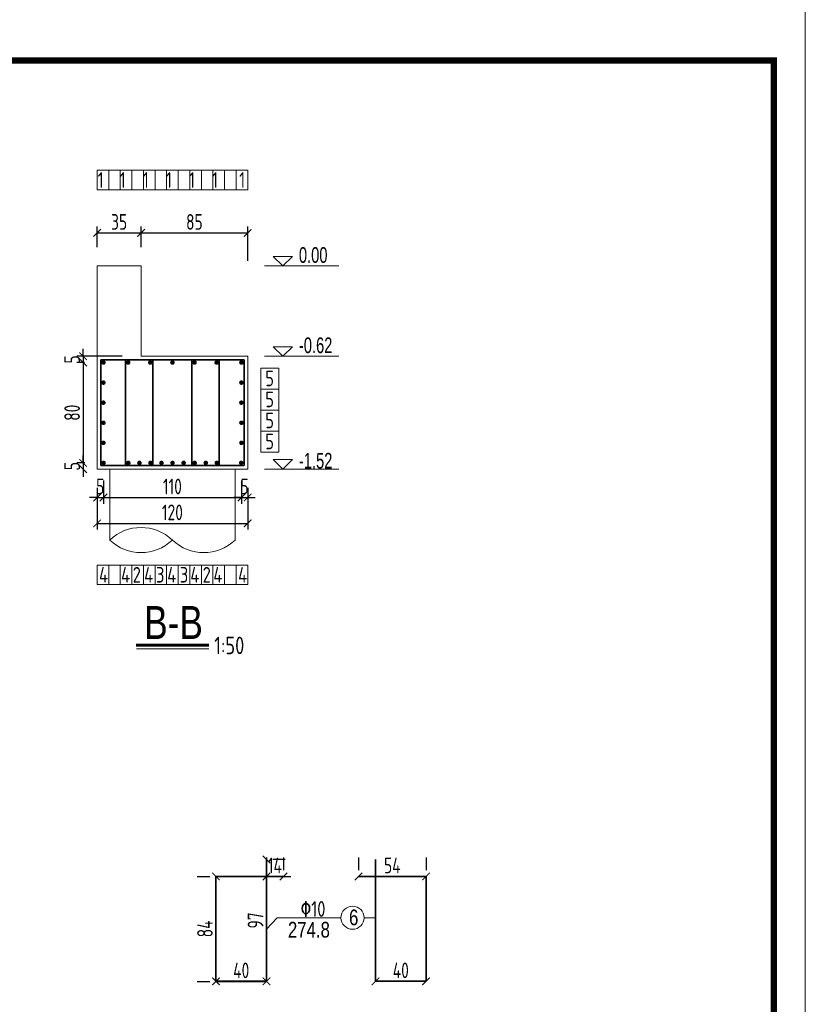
# Model space of a CAD drawing. Header units: inches. Extents: x 112594 to 193184, y 44995 to 116598.
# Tile 136 of 153: x 189810 to 191063, y 95752 to 97322. Entities that reach past the tile are written whole.
import ezdxf

# ---------------------------------------------------------------- set-up
doc = ezdxf.new("R2010")
doc.units = ezdxf.units.IN
doc.header["$MEASUREMENT"] = 0
doc.layers.get('0').update_dxf_attribs({"lineweight": 15})
for name, color, linetype, lineweight in [('0指引线', 4, 'Continuous', 18), ('0文字', 6, 'Continuous', 18), ('0细实线', 1, 'Continuous', 15), ('0钢筋', 3, 'Continuous', 35), ('BM1', 7, 'Continuous', 15), ('粗线', 1, 'Continuous', 40)]:
    doc.layers.add(name, color=color, linetype=linetype, lineweight=lineweight)
doc.layers.add('配筋2', color=2, linetype='Continuous')
doc.styles.add('hz-e', font='hztxt_e.shx', dxfattribs={"width": 0.75, "bigfont": 'hztxt.shx'})
doc.styles.add('HZTXT', font='tssdeng.shx', dxfattribs={"width": 0.75, "bigfont": 'hztxt.shx'})
doc.styles.add('TSSD_Dimension', font='Tssdeng.shx', dxfattribs={"width": 0.7, "bigfont": 'hztxt.shx'})
doc.dimstyles.new('3', dxfattribs={"dimtxt": 25, "dimasz": 12, "dimexe": 10, "dimexo": 30, "dimgap": 5, "dimtad": 1, "dimdec": 0, "dimzin": 0, "dimdsep": 46, "dimtxsty": 'HZTXT', "dimblk": 'ARCHTICK', "dimcen": 0, "dimclrt": 7, "dimazin": 2, "dimtfac": 1, "dimtdec": 0, "dimtix": 1, "dimtmove": 2, "dimatfit": 3, "dimfxl": 250, "dimtolj": 1, "dimtzin": 0, "dimarcsym": 0})

# ---------------------------------------------------------------- blocks, each defined once
blk = doc.blocks.new('g')
at = {"ltscale": 2}
for p, q in [((-15.4, 0), (-30.8, 15.3)), ((-30.8, 15.3), (0, 15.3)), ((0, 15.3), (-15.4, 0))]:
    blk.add_line(p, q, dxfattribs=at)
blk = doc.blocks.new('_ArchTick')
at = {"color": 0, "linetype": 'ByBlock', "const_width": 0.15}
blk.add_lwpolyline([(-0.5, -0.5), (0.5, 0.5)], dxfattribs=at)
blk = doc.blocks.new('*D2019')
at = {"color": 0, "lineweight": -2}
for p, q in [((189933.6, 96959.3), (189933.6, 96992)), ((189933.6, 96982), (190003.6, 96982)), ((190003.6, 96959.3), (190003.6, 96992))]:
    blk.add_line(p, q, dxfattribs=at)
at = {"color": 0, "lineweight": -2, "xscale": 12, "yscale": 12, "zscale": 12, "rotation": 180}
blk.add_blockref('_ArchTick', (189933.6, 96982), dxfattribs=at)
at = {"color": 0, "lineweight": -2, "xscale": 12, "yscale": 12, "zscale": 12}
blk.add_blockref('_ArchTick', (190003.6, 96982), dxfattribs=at)
at = {"color": 7, "insert": (189968.6, 96999.5), "char_height": 25, "attachment_point": 5, "style": 'HZTXT'}
blk.add_mtext('\\A1;35', dxfattribs=at)
blk = doc.blocks.new('*D2020')
at = {"color": 0, "lineweight": -2}
for p, q in [((190003.6, 96959.3), (190003.6, 96992)), ((190003.6, 96982), (190173.6, 96982)), ((190173.6, 96937.5), (190173.6, 96992))]:
    blk.add_line(p, q, dxfattribs=at)
at = {"color": 0, "lineweight": -2, "xscale": 12, "yscale": 12, "zscale": 12, "rotation": 180}
blk.add_blockref('_ArchTick', (190003.6, 96982), dxfattribs=at)
at = {"color": 0, "lineweight": -2, "xscale": 12, "yscale": 12, "zscale": 12}
blk.add_blockref('_ArchTick', (190173.6, 96982), dxfattribs=at)
at = {"color": 7, "insert": (190088.6, 96999.5), "char_height": 25, "attachment_point": 5, "style": 'HZTXT'}
blk.add_mtext('\\A1;85', dxfattribs=at)
blk = doc.blocks.new('gg')
at = {"layer": '粗线', "const_width": 1.2}
blk.add_lwpolyline([(0.6, 0, -1), (-0.6, 0, -1)], format="xyb", close=True, dxfattribs=at)
blk = doc.blocks.new('*D2021')
at = {"color": 0, "lineweight": -2}
for p, q in [((189943.6, 96587.3), (189943.6, 96550.2)), ((189933.6, 96575.3), (189933.6, 96550.2)), ((189933.6, 96560.2), (189921.6, 96560.2)), ((189933.6, 96560.2), (189943.6, 96560.2)), ((189943.6, 96560.2), (189955.6, 96560.2))]:
    blk.add_line(p, q, dxfattribs=at)
at = {"color": 0, "lineweight": -2, "xscale": 12, "yscale": 12, "zscale": 12}
blk.add_blockref('_ArchTick', (189933.6, 96560.2), dxfattribs=at)
at = {"color": 0, "lineweight": -2, "xscale": 12, "yscale": 12, "zscale": 12, "rotation": 180}
blk.add_blockref('_ArchTick', (189943.6, 96560.2), dxfattribs=at)
at = {"color": 7, "insert": (189938.6, 96577.7), "char_height": 25, "attachment_point": 5, "style": 'HZTXT'}
blk.add_mtext('\\A1;5', dxfattribs=at)
blk = doc.blocks.new('*D2022')
at = {"color": 0, "lineweight": -2}
for p, q in [((189943.6, 96587.3), (189943.6, 96550.2)), ((190163.6, 96587.3), (190163.6, 96550.2)), ((189943.6, 96560.2), (190163.6, 96560.2))]:
    blk.add_line(p, q, dxfattribs=at)
at = {"color": 0, "lineweight": -2, "xscale": 12, "yscale": 12, "zscale": 12, "rotation": 180}
blk.add_blockref('_ArchTick', (189943.6, 96560.2), dxfattribs=at)
at = {"color": 0, "lineweight": -2, "xscale": 12, "yscale": 12, "zscale": 12}
blk.add_blockref('_ArchTick', (190163.6, 96560.2), dxfattribs=at)
at = {"color": 7, "insert": (190053.6, 96577.7), "char_height": 25, "attachment_point": 5, "style": 'HZTXT'}
blk.add_mtext('\\A1;110', dxfattribs=at)
blk = doc.blocks.new('*D2023')
at = {"color": 0, "lineweight": -2}
for p, q in [((190163.6, 96587.3), (190163.6, 96550.2)), ((190173.6, 96575.3), (190173.6, 96550.2)), ((190163.6, 96560.2), (190151.6, 96560.2)), ((190163.6, 96560.2), (190173.6, 96560.2)), ((190173.6, 96560.2), (190185.6, 96560.2))]:
    blk.add_line(p, q, dxfattribs=at)
at = {"color": 0, "lineweight": -2, "xscale": 12, "yscale": 12, "zscale": 12}
blk.add_blockref('_ArchTick', (190163.6, 96560.2), dxfattribs=at)
at = {"color": 0, "lineweight": -2, "xscale": 12, "yscale": 12, "zscale": 12, "rotation": 180}
blk.add_blockref('_ArchTick', (190173.6, 96560.2), dxfattribs=at)
at = {"color": 7, "insert": (190168.6, 96577.7), "char_height": 25, "attachment_point": 5, "style": 'HZTXT'}
blk.add_mtext('\\A1;5', dxfattribs=at)
blk = doc.blocks.new('*D2024')
at = {"color": 0, "lineweight": -2}
for p, q in [((189933.6, 96575.3), (189933.6, 96508.9)), ((190173.6, 96575.3), (190173.6, 96508.9)), ((189933.6, 96518.9), (190173.6, 96518.9))]:
    blk.add_line(p, q, dxfattribs=at)
at = {"color": 0, "lineweight": -2, "xscale": 12, "yscale": 12, "zscale": 12, "rotation": 180}
blk.add_blockref('_ArchTick', (189933.6, 96518.9), dxfattribs=at)
at = {"color": 0, "lineweight": -2, "xscale": 12, "yscale": 12, "zscale": 12}
blk.add_blockref('_ArchTick', (190173.6, 96518.9), dxfattribs=at)
at = {"color": 7, "insert": (190053.6, 96536.4), "char_height": 25, "attachment_point": 5, "style": 'HZTXT'}
blk.add_mtext('\\A1;120', dxfattribs=at)
blk = doc.blocks.new('*D2029')
at = {"color": 0, "lineweight": -2}
for p, q in [((190123, 95818.8), (190123, 95798.8)), ((190203.6, 95818.8), (190203.6, 95798.8)), ((190123, 95788.8), (190203.6, 95788.8))]:
    blk.add_line(p, q, dxfattribs=at)
at = {"color": 0, "lineweight": -2, "xscale": 12, "yscale": 12, "zscale": 12, "rotation": 180}
blk.add_blockref('_ArchTick', (190123, 95788.8), dxfattribs=at)
at = {"color": 0, "lineweight": -2, "xscale": 12, "yscale": 12, "zscale": 12}
blk.add_blockref('_ArchTick', (190203.6, 95788.8), dxfattribs=at)
at = {"color": 7, "insert": (190163.3, 95806.3), "char_height": 25, "attachment_point": 5, "style": 'HZTXT'}
blk.add_mtext('\\A1;40', dxfattribs=at)
blk = doc.blocks.new('*D1955')
at = {"color": 0, "lineweight": -2}
for p, q in [((190377.4, 95818.8), (190377.4, 95798.8)), ((190458, 95818.8), (190458, 95798.8)), ((190458, 95788.8), (190377.4, 95788.8))]:
    blk.add_line(p, q, dxfattribs=at)
at = {"color": 0, "lineweight": -2, "xscale": 12, "yscale": 12, "zscale": 12, "rotation": 180}
blk.add_blockref('_ArchTick', (190377.4, 95788.8), dxfattribs=at)
at = {"color": 0, "lineweight": -2, "xscale": 12, "yscale": 12, "zscale": 12}
blk.add_blockref('_ArchTick', (190458, 95788.8), dxfattribs=at)
at = {"color": 7, "insert": (190417.7, 95806.3), "char_height": 25, "attachment_point": 5, "style": 'HZTXT'}
blk.add_mtext('\\A1;40', dxfattribs=at)
blk = doc.blocks.new('*D1956')
at = {"color": 0, "lineweight": -2}
for p, q in [((190350.4, 95986), (190350.4, 95966)), ((190458, 95986), (190458, 95966)), ((190458, 95956), (190350.4, 95956))]:
    blk.add_line(p, q, dxfattribs=at)
at = {"color": 0, "lineweight": -2, "xscale": 12, "yscale": 12, "zscale": 12, "rotation": 180}
blk.add_blockref('_ArchTick', (190350.4, 95956), dxfattribs=at)
at = {"color": 0, "lineweight": -2, "xscale": 12, "yscale": 12, "zscale": 12}
blk.add_blockref('_ArchTick', (190458, 95956), dxfattribs=at)
at = {"color": 7, "insert": (190404.2, 95973.5), "char_height": 25, "attachment_point": 5, "style": 'HZTXT'}
blk.add_mtext('\\A1;54', dxfattribs=at)
blk = doc.blocks.new('*D1957')
at = {"color": 0, "lineweight": -2}
for p, q in [((190203.6, 95983), (190203.6, 95788.8)), ((190233.6, 95983), (190213.6, 95983)), ((190173.6, 95788.8), (190193.6, 95788.8))]:
    blk.add_line(p, q, dxfattribs=at)
at = {"color": 0, "lineweight": -2, "xscale": 12, "yscale": 12, "zscale": 12}
for p, rotation in [((190203.6, 95983), 90), ((190203.6, 95788.8), 270)]:
    blk.add_blockref('_ArchTick', p, dxfattribs=dict(at, rotation=rotation))
at = {"color": 7, "insert": (190186.1, 95885.9), "char_height": 25, "attachment_point": 5, "rotation": 90, "style": 'HZTXT'}
blk.add_mtext('\\A1;97', dxfattribs=at)
blk = doc.blocks.new('*D1958')
at = {"color": 0, "lineweight": -2}
for p, q in [((190093, 95956), (190113, 95956)), ((190123, 95956), (190123, 95788.8)), ((190093, 95788.8), (190113, 95788.8))]:
    blk.add_line(p, q, dxfattribs=at)
at = {"color": 0, "lineweight": -2, "xscale": 12, "yscale": 12, "zscale": 12}
for p, rotation in [((190123, 95956), 90), ((190123, 95788.8), 270)]:
    blk.add_blockref('_ArchTick', p, dxfattribs=dict(at, rotation=rotation))
at = {"color": 7, "insert": (190105.5, 95872.4), "char_height": 25, "attachment_point": 5, "rotation": 90, "style": 'HZTXT'}
blk.add_mtext('\\A1;84', dxfattribs=at)
blk = doc.blocks.new('*D1959')
at = {"color": 0, "lineweight": -2}
for p, q in [((190203.6, 95986), (190203.6, 95966)), ((190230.6, 95986), (190230.6, 95966)), ((190203.6, 95956), (190191.6, 95956)), ((190203.6, 95956), (190230.6, 95956)), ((190230.6, 95956), (190242.6, 95956))]:
    blk.add_line(p, q, dxfattribs=at)
at = {"color": 0, "lineweight": -2, "xscale": 12, "yscale": 12, "zscale": 12}
blk.add_blockref('_ArchTick', (190203.6, 95956), dxfattribs=at)
at = {"color": 0, "lineweight": -2, "xscale": 12, "yscale": 12, "zscale": 12, "rotation": 180}
blk.add_blockref('_ArchTick', (190230.6, 95956), dxfattribs=at)
at = {"color": 7, "insert": (190217.1, 95973.5), "char_height": 25, "attachment_point": 5, "style": 'HZTXT'}
blk.add_mtext('\\A1;14', dxfattribs=at)
blk = doc.blocks.new('*D1964')
at = {"color": 0, "lineweight": -2}
for p, q in [((189911.2, 96785.3), (189911.2, 96797.3)), ((189973.6, 96785.3), (189901.2, 96785.3)), ((189913.6, 96775.3), (189901.2, 96775.3)), ((189911.2, 96785.3), (189911.2, 96775.3)), ((189911.2, 96775.3), (189911.2, 96763.3))]:
    blk.add_line(p, q, dxfattribs=at)
at = {"color": 0, "lineweight": -2, "xscale": 12, "yscale": 12, "zscale": 12}
for p, rotation in [((189911.2, 96785.3), 270), ((189911.2, 96775.3), 90)]:
    blk.add_blockref('_ArchTick', p, dxfattribs=dict(at, rotation=rotation))
at = {"color": 7, "insert": (189893.7, 96780.3), "char_height": 25, "attachment_point": 5, "rotation": 90, "style": 'HZTXT'}
blk.add_mtext('\\A1;5', dxfattribs=at)
blk = doc.blocks.new('*D1965')
at = {"color": 0, "lineweight": -2}
for p, q in [((189913.6, 96775.3), (189901.2, 96775.3)), ((189911.2, 96775.3), (189911.2, 96615.3)), ((189913.8, 96615.3), (189901.2, 96615.3))]:
    blk.add_line(p, q, dxfattribs=at)
at = {"color": 0, "lineweight": -2, "xscale": 12, "yscale": 12, "zscale": 12}
for p, rotation in [((189911.2, 96775.3), 90), ((189911.2, 96615.3), 270)]:
    blk.add_blockref('_ArchTick', p, dxfattribs=dict(at, rotation=rotation))
at = {"color": 7, "insert": (189893.7, 96695.3), "char_height": 25, "attachment_point": 5, "rotation": 90, "style": 'HZTXT'}
blk.add_mtext('\\A1;80', dxfattribs=at)
blk = doc.blocks.new('*D1966')
at = {"color": 0, "lineweight": -2}
for p, q in [((189911.2, 96615.3), (189911.2, 96627.3)), ((189913.8, 96615.3), (189901.2, 96615.3)), ((189903.6, 96605.3), (189901.2, 96605.3)), ((189911.2, 96615.3), (189911.2, 96605.3)), ((189911.2, 96605.3), (189911.2, 96593.3))]:
    blk.add_line(p, q, dxfattribs=at)
at = {"color": 0, "lineweight": -2, "xscale": 12, "yscale": 12, "zscale": 12}
for p, rotation in [((189911.2, 96615.3), 270), ((189911.2, 96605.3), 90)]:
    blk.add_blockref('_ArchTick', p, dxfattribs=dict(at, rotation=rotation))
at = {"color": 7, "insert": (189893.7, 96610.3), "char_height": 25, "attachment_point": 5, "rotation": 90, "style": 'HZTXT'}
blk.add_mtext('\\A1;5', dxfattribs=at)

msp = doc.modelspace()

# ---------------------------------------------------------------- linework, layer by layer
for p, q in [((189933.57688, 97081.8856), (190173.57688, 97081.8856)), ((189933.57688, 97050.90668), (189933.57688, 97081.8856)), ((189933.57688, 97081.8856), (189933.57688, 97050.90668)), ((189952.03842, 97081.8856), (189952.03842, 97050.90668)), ((189970.49996, 97081.8856), (189970.49996, 97050.90668)), ((189988.9615, 97081.8856), (189988.9615, 97050.90668)), ((190007.42304, 97081.8856), (190007.42304, 97050.90668)), ((190025.88458, 97081.8856), (190025.88458, 97050.90668)), ((190044.34611, 97081.8856), (190044.34611, 97050.90668)), ((190062.80765, 97081.8856), (190062.80765, 97050.90668)), ((190081.26919, 97081.8856), (190081.26919, 97050.90668)), ((190099.73073, 97081.8856), (190099.73073, 97050.90668)), ((190118.19227, 97081.8856), (190118.19227, 97050.90668)), ((190136.65381, 97081.8856), (190136.65381, 97050.90668)), ((190155.11534, 97081.8856), (190155.11534, 97050.90668)), ((190173.57688, 97081.8856), (190173.57688, 97050.90668)), ((189933.57688, 97050.90668), (190173.57688, 97050.90668)), ((190200.58789, 96929.30222), (190318.86551, 96929.30222)), ((190200.58789, 96785.30222), (190318.86551, 96785.30222)), ((190194.45421, 96766.32469), (190194.45421, 96632.24631)), ((190194.45421, 96766.32469), (190223.20431, 96766.32469)), ((190223.20431, 96766.32469), (190223.20431, 96632.24631)), ((190194.45421, 96732.80509), (190223.20431, 96732.80509)), ((190194.45421, 96699.2855), (190223.20431, 96699.2855)), ((190194.45421, 96665.76591), (190223.20431, 96665.76591)), ((190194.45421, 96632.24631), (190223.20431, 96632.24631)), ((190200.58789, 96605.30222), (190318.86551, 96605.30222)), ((189933.57688, 96452.46477), (190173.57688, 96452.46477)), ((189933.57688, 96421.48585), (189933.57688, 96452.46477)), ((189933.57688, 96452.46477), (189933.57688, 96421.48585)), ((189952.03842, 96452.46477), (189952.03842, 96421.48585)), ((189970.49996, 96452.46477), (189970.49996, 96421.48585)), ((189988.9615, 96452.46477), (189988.9615, 96421.48585)), ((190007.42304, 96452.46477), (190007.42304, 96421.48585)), ((190025.88458, 96452.46477), (190025.88458, 96421.48585)), ((190044.34611, 96452.46477), (190044.34611, 96421.48585)), ((190062.80765, 96452.46477), (190062.80765, 96421.48585)), ((190081.26919, 96452.46477), (190081.26919, 96421.48585)), ((190099.73073, 96452.46477), (190099.73073, 96421.48585)), ((190118.19227, 96452.46477), (190118.19227, 96421.48585)), ((190136.65381, 96452.46477), (190136.65381, 96421.48585)), ((190155.11534, 96452.46477), (190155.11534, 96421.48585)), ((190173.57688, 96452.46477), (190173.57688, 96421.48585)), ((189933.57688, 96421.48585), (190173.57688, 96421.48585)), ((190359.18012, 95890.2311), (190377.41541, 95890.2311))]:
    msp.add_line(p, q)
at = {"lineweight": 60}
msp.add_line((189995.63461, 96324.93147), (190111.51916, 96324.93147), dxfattribs=at)
msp.add_lwpolyline([(189996.09161, 96318.74278), (190111.51916, 96318.74278)])
at = {"layer": '0指引线'}
for p, q in [((190220.65969, 95890.2311), (190203.56509, 95871.81086)), ((190322.32968, 95890.2311), (190220.65969, 95890.2311))]:
    msp.add_line(p, q, dxfattribs=at)
msp.add_circle((190340.7549, 95890.2311), 18.42522, dxfattribs=at)
at = {"layer": '0细实线'}
for p, q in [((189933.57688, 96605.30222), (189933.57688, 96929.30222)), ((190003.57688, 96929.30222), (189933.57688, 96929.30222)), ((190003.57688, 96929.30222), (190003.57688, 96785.30222)), ((190003.57688, 96785.30222), (190173.57688, 96785.30222)), ((190173.57688, 96605.30222), (190173.57688, 96785.30222)), ((189933.57688, 96605.30222), (190173.57688, 96605.30222)), ((189953.57688, 96605.30222), (189953.57688, 96492.31149)), ((190153.57688, 96605.30222), (190153.57688, 96492.31149))]:
    msp.add_line(p, q, dxfattribs=at)
for centre, start, end in [((190003.57688, 96439.81149), 46.39718103, 133.60281897), ((190003.57688, 96544.81149), 226.39718103, 313.60281897), ((190103.57688, 96544.81149), 226.39718103, 313.60281897)]:
    msp.add_arc(centre, 72.5, start, end, dxfattribs=at)
at = {"layer": '0钢筋'}
for p, q in [((189939.35733, 96779.50324), (190167.79644, 96779.50324)), ((189939.35733, 96611.11756), (189939.35733, 96779.50324)), ((189978.85051, 96611.11756), (189978.85051, 96779.50324)), ((190022.53773, 96611.11756), (190022.53773, 96779.50324)), ((190084.61604, 96611.11756), (190084.61604, 96779.50324)), ((190128.30326, 96611.11756), (190128.30326, 96779.50324)), ((190167.79644, 96779.50324), (190167.79644, 96611.11756)), ((190167.79644, 96611.11756), (189939.35733, 96611.11756)), ((190203.56509, 95983.00821), (190203.56509, 95956.00821)), ((190377.41541, 95983.00821), (190377.41541, 95956.00821)), ((190123.01282, 95956.00821), (190203.56509, 95956.00821)), ((190123.01282, 95788.8135), (190123.01282, 95956.00821)), ((190203.56509, 95788.8135), (190203.56509, 95956.00821)), ((190203.56509, 95956.00821), (190230.56509, 95956.00821)), ((190377.41541, 95956.00821), (190350.41541, 95956.00821)), ((190457.96768, 95956.00821), (190377.41541, 95956.00821)), ((190377.41541, 95788.8135), (190377.41541, 95956.00821)), ((190457.96768, 95788.8135), (190457.96768, 95956.00821)), ((190203.56509, 95788.8135), (190123.01282, 95788.8135)), ((190377.41541, 95788.8135), (190457.96768, 95788.8135))]:
    msp.add_line(p, q, dxfattribs=at)
at = {"layer": 'BM1', "linetype": 'Continuous'}
msp.add_line((191062.59813, 97337.0529), (191062.59813, 94336.74984), dxfattribs=at)
at = {"layer": 'BM1', "color": 0, "linetype": 'Continuous'}
msp.add_line((191062.59813, 97306.74681), (191062.59813, 94336.74984), dxfattribs=at)
msp.add_line((191062.59813, 97306.74681), (191062.59813, 94336.74984), dxfattribs=at)
msp.add_line((191062.59813, 97306.74681), (191062.59813, 94336.74984), dxfattribs=at)
msp.add_line((191062.59813, 97306.74681), (191062.59813, 94336.74984), dxfattribs=at)
msp.add_line((191062.59813, 97306.74681), (191062.59813, 94336.74984), dxfattribs=at)
at = {"layer": 'BM1', "color": 0, "linetype": 'Continuous', "const_width": 9.99898}
msp.add_lwpolyline([(186987.61391, 94386.74474), (186987.61391, 97256.75191), (191012.60324, 97256.75191), (191012.60324, 94386.74474)], close=True, dxfattribs=at)

# ---------------------------------------------------------------- block references
for p in [(190245.19475, 96929.30222), (190245.19475, 96785.30222), (190245.19475, 96605.30222)]:
    msp.add_blockref('g', p)
at = {"layer": '0钢筋', "yscale": 3, "zscale": 3}
for p, xscale in [((189943.57688, 96775.30222), 3), ((189983.05659, 96775.30222), 3), ((190018.31674, 96775.30222), 3), ((190053.57688, 96775.30222), 3), ((190088.83703, 96775.30222), 3), ((190124.09718, 96775.30222), 3), ((190163.57688, 96775.30222), -3), ((189943.57688, 96743.30222), -3), ((190163.57688, 96743.30222), -3), ((189943.57688, 96711.30222), -3), ((190163.57688, 96711.30222), -3), ((189943.57688, 96679.30222), -3), ((190163.57688, 96679.30222), -3), ((189943.57688, 96647.30222), -3), ((190163.57688, 96647.30222), -3), ((190000.94195, 96615.31858), 3), ((190036.2021, 96615.31858), 3), ((190071.46225, 96615.31858), 3), ((190106.7224, 96615.31858), 3)]:
    msp.add_blockref('gg', p, dxfattribs=dict(at, xscale=xscale))
at = {"layer": '0钢筋', "yscale": 3, "zscale": 3, "rotation": 180}
for p, xscale in [((189943.83218, 96615.31858), -3), ((189983.31188, 96615.31858), -3), ((190018.57203, 96615.31858), -3), ((190053.83218, 96615.31858), -3), ((190089.09232, 96615.31858), -3), ((190124.35247, 96615.31858), -3), ((190163.29829, 96615.31858), 3)]:
    msp.add_blockref('gg', p, dxfattribs=dict(at, xscale=xscale))

# ---------------------------------------------------------------- texts
for s, height, style, width, p in [('1', 25, 'HZTXT', 0.8, (189934.39821, 97053.85606)), ('1', 25, 'HZTXT', 0.8, (189969.59821, 97053.85606)), ('1', 25, 'HZTXT', 0.8, (190006.39821, 97053.85606)), ('1', 25, 'HZTXT', 0.8, (190043.19821, 97053.85606)), ('1', 25, 'HZTXT', 0.8, (190079.99821, 97053.85606)), ('1', 25, 'HZTXT', 0.8, (190116.79821, 97053.85606)), ('1', 25, 'HZTXT', 0.8, (190160.00556, 97053.85606)), ('0.00', 25, 'hz-e', 0.7, (190255.27649, 96934.22236)), ('-0.62', 25, 'hz-e', 0.7, (190255.27649, 96790.35713)), ('5', 25, 'HZTXT', 0.8, (190201.67175, 96737.57383)), ('5', 25, 'HZTXT', 0.8, (190201.67175, 96704.05424)), ('5', 25, 'HZTXT', 0.8, (190201.67175, 96670.53465)), ('5', 25, 'HZTXT', 0.8, (190201.67175, 96637.01505)), ('-1.52', 25, 'hz-e', 0.7, (190255.27649, 96606.35713)), ('2', 25, 'HZTXT', 0.8, (189990.25329, 96424.43524)), ('3', 25, 'HZTXT', 0.8, (190027.43223, 96424.43524)), ('3', 25, 'HZTXT', 0.8, (190065.43701, 96424.43524)), ('2', 25, 'HZTXT', 0.8, (190101.7891, 96424.43524)), ('B-B', 52.5, 'hz-e', 0.8, (190008.55654, 96334.59002)), ('1:50', 28, 'HZTXT', 0.8, (190120.35865, 96310.29757))]:
    msp.add_text(s, height=height, dxfattribs=dict(style=style, width=width)).set_placement(p)
at = {"color": 1, "style": 'HZTXT', "width": 0.8}
for p in [(189936.54162, 96424.48607), (189971.74162, 96424.48607), (190008.54162, 96424.48607), (190045.34162, 96424.48607), (190082.14162, 96424.48607), (190118.94162, 96424.48607), (190158.3984, 96424.48607)]:
    msp.add_text('4', height=25, dxfattribs=at).set_placement(p)
at = {"layer": '0文字', "color": 2, "style": 'hz-e', "width": 0.8}
for s, p in [('6', (190335.16672, 95878.20337)), ('274.8', (190237.76998, 95858.60953))]:
    msp.add_text(s, height=25, dxfattribs=at).set_placement(p)
at = {"layer": '配筋2', "color": 2, "style": 'TSSD_Dimension', "width": 0.8}
msp.add_text('%%13010', height=25, rotation=0.00001699, dxfattribs=at).set_placement((190257.79897, 95891.7561))

# ---------------------------------------------------------------- dimensions: what is measured, and where the dimension line sits
for base, p1, p2, picture, middle in [((190003.57688, 96981.95182), (189933.57688, 96929.30222), (190003.57688, 96929.30222), '*D2019', (189968.57688, 96999.45182)), ((190173.57688, 96981.95182), (190003.57688, 96929.30222), (190173.57688, 96907.52257), '*D2020', (190088.57688, 96999.45182)), ((189943.57688, 96560.22002), (189933.57688, 96605.30222), (189943.57688, 96617.30222), '*D2021', (189938.57688, 96577.72002)), ((190163.57688, 96560.22002), (189943.57688, 96617.30222), (190163.57688, 96617.30222), '*D2022', (190053.57688, 96577.72002)), ((190173.57688, 96560.22002), (190163.57688, 96617.30222), (190173.57688, 96605.30222), '*D2023', (190168.57688, 96577.72002)), ((190173.57688, 96518.86064), (189933.57688, 96605.30222), (190173.57688, 96605.30222), '*D2024', (190053.57688, 96536.36064)), ((190230.5650899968, 95956.008213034), (190203.5650899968, 95956.008213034), (190230.5650899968, 95956.008213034), '*D1959', (190217.0650899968, 95973.508213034))]:
    dim = msp.add_linear_dim(base=base, p1=p1, p2=p2, dimstyle='3', override={"dimlfac": 0.5})
    dim.commit()
    dim.dimension.update_dxf_attribs({"geometry": picture, "text_midpoint": middle})
for base, p1, p2, picture, middle in [((189911.23663, 96775.30222), (190003.57688, 96785.30222), (189943.57688, 96775.30222), '*D1964', (189893.73663, 96780.30222)), ((189911.23663, 96615.31858), (189943.57688, 96775.30222), (189943.83218, 96615.31858), '*D1965', (189893.73663, 96695.3104)), ((189911.23663, 96605.30222), (189943.83218, 96615.31858), (189933.57688, 96605.30222), '*D1966', (189893.73663, 96610.3104))]:
    dim = msp.add_linear_dim(base=base, p1=p1, p2=p2, angle=90, dimstyle='3', override={"dimlfac": 0.5})
    dim.commit()
    dim.dimension.update_dxf_attribs({"geometry": picture, "text_midpoint": middle})
for p1, p2, picture, middle in [((190203.56509, 95983.00821), (190203.56509, 95788.8135), '*D1957', (190186.06509, 95885.91086)), ((190457.96768, 95956.00821), (190350.41541, 95956.00821), '*D1956', (190404.19154, 95973.50821)), ((190123.01282, 95956.00821), (190123.01282, 95788.8135), '*D1958', (190105.51282, 95872.41086)), ((190123.01282, 95788.8135), (190203.56509, 95788.8135), '*D2029', (190163.28896, 95806.3135)), ((190457.96768, 95788.8135), (190377.41541, 95788.8135), '*D1955', (190417.69154, 95806.3135))]:
    dim = msp.add_aligned_dim(p1=p1, p2=p2, distance=0, dimstyle='3', override={"dimlfac": 0.5})
    dim.commit()
    dim.dimension.update_dxf_attribs({"geometry": picture, "text_midpoint": middle})

doc.saveas('drawing.dxf')
